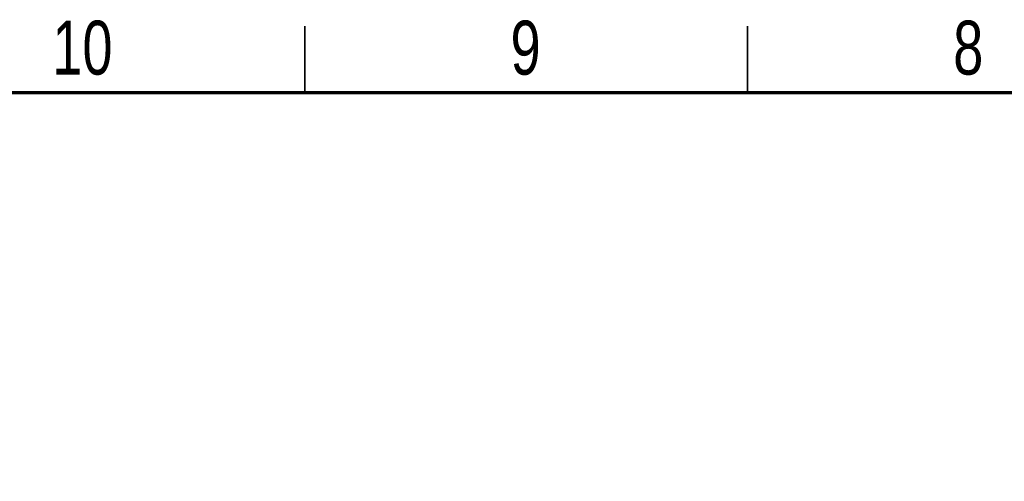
# Model space of a CAD drawing. Header units: millimetres. Extents: x 2 to 591, y 2 to 418.
# Tile 9 of 15: x 115 to 226, y 366 to 418. Entities that reach past the tile are written whole.
import ezdxf

# ---------------------------------------------------------------- set-up
doc = ezdxf.new("R2010")
doc.units = ezdxf.units.MM
doc.styles.add('SLDTEXTSTYLE0', font='TXT', dxfattribs={"width": 0.75})

msp = doc.modelspace()

# ---------------------------------------------------------------- linework, layer by layer
at = {"color": 7, "linetype": 'Continuous', "lineweight": 35}
for p, q in [((147, 410), (147, 417.5)), ((197, 410), (197, 417.5))]:
    msp.add_line(p, q, dxfattribs=at)
at = {"color": 7, "linetype": 'Continuous', "lineweight": 70}
msp.add_line((10, 410), (584, 410), dxfattribs=at)
at = {"color": 7, "linetype": 'Continuous', "lineweight": 25}
for points, knots in [([(200.26, 334.29), (200.41, 334.29), (201.26, 334.29), (202.82, 334.29), (204.95, 334.3), (206.81, 334.29), (208.42, 334.31), (209.85, 334.72), (211.42, 335.4), (213.18, 336.43), (215.12, 337.78), (217.46, 339.66), (220.2, 342.11), (223.33, 345.11), (226.65, 348.39), (230.15, 351.86), (233.84, 355.41), (237.74, 358.97), (241.86, 362.44), (246.21, 365.71), (250.77, 368.64), (255.54, 371.02), (260.47, 372.79), (265.12, 373.88), (269.47, 374.53), (273.51, 374.82), (277.67, 374.78), (281.88, 374.34), (286.09, 373.45), (290.24, 372.03), (294.17, 370.04), (298.22, 367.31), (302.31, 363.86), (306.5, 359.8), (310.55, 355.58), (314.57, 351.36), (318.64, 347.3), (322.5, 343.84), (326.15, 341.04), (329.55, 338.84), (333.11, 337.01), (336.55, 335.72), (339.83, 334.89), (342.97, 334.4), (346.41, 334.26), (349.98, 334.3), (352.44, 334.3), (353.61, 334.29)], [0, 0, 0, 0, 0.002404, 0.014177, 0.02595, 0.037723, 0.045103, 0.052711, 0.062129, 0.073468, 0.086628, 0.101448, 0.123475, 0.147708, 0.173746, 0.201218, 0.229787, 0.259158, 0.289091, 0.319406, 0.349693, 0.379177, 0.407902, 0.436512, 0.458393, 0.480893, 0.503885, 0.527288, 0.551081, 0.575312, 0.599921, 0.62423, 0.65642, 0.688825, 0.721401, 0.753883, 0.785925, 0.817212, 0.840075, 0.862446, 0.884495, 0.906564, 0.923373, 0.940773, 0.959091, 0.98063, 1, 1, 1, 1]), ([(376.36, 328.97), (368.54, 328.96), (359.49, 328.95), (349.25, 328.98), (345.8, 328.93), (342.59, 329.13), (339.66, 329.6), (336.49, 330.41), (333.11, 331.69), (329.55, 333.52), (326.15, 335.71), (322.5, 338.52), (318.64, 341.97), (314.57, 346.03), (310.55, 350.25), (306.5, 354.47), (302.31, 358.54), (298.22, 361.98), (294.17, 364.72), (290.24, 366.7), (286.09, 368.12), (281.88, 369.02), (277.67, 369.45), (273.51, 369.5), (269.47, 369.2), (265.12, 368.55), (260.47, 367.46), (255.54, 365.69), (250.77, 363.31), (246.21, 360.38), (241.86, 357.11), (237.74, 353.65), (233.84, 350.09), (230.15, 346.53), (226.65, 343.06), (223.33, 339.78), (220.2, 336.78), (217.46, 334.34), (215.12, 332.46), (213.18, 331.1), (211.41, 330.07), (209.75, 329.34), (207.93, 328.89), (205.73, 329), (203.21, 328.96), (200.5, 328.97), (197.8, 328.97), (195.09, 328.97), (188.33, 328.97), (182.46, 328.97), (177.5, 328.97)], [0, 0, 0, 0, 0.103773, 0.12008, 0.135903, 0.149582, 0.162637, 0.175285, 0.192912, 0.210522, 0.228389, 0.246649, 0.271638, 0.29723, 0.323172, 0.349191, 0.375072, 0.400782, 0.420197, 0.439853, 0.459205, 0.478209, 0.4969, 0.515264, 0.533234, 0.55071, 0.573561, 0.596503, 0.620052, 0.644242, 0.668454, 0.692361, 0.715819, 0.738637, 0.760578, 0.781375, 0.80073, 0.818322, 0.830158, 0.84067, 0.849726, 0.857248, 0.864752, 0.874344, 0.886311, 0.898278, 0.910246, 0.922213, 0.93418, 1, 1, 1, 1])]:
    msp.add_open_spline(points, degree=3, knots=knots, dxfattribs=at)

# ---------------------------------------------------------------- texts
at = {"color": 7, "linetype": 'Continuous', "lineweight": 0, "attachment_point": 2, "style": 'SLDTEXTSTYLE0'}
for s, insert, char_height in [('10', (121.88, 418.11), 6.096), ('9', (171.94, 418.11), 6.1), ('8', (221.94, 418.11), 6.1)]:
    msp.add_mtext(s, dxfattribs=dict(at, insert=insert, char_height=char_height))

doc.saveas('drawing.dxf')
